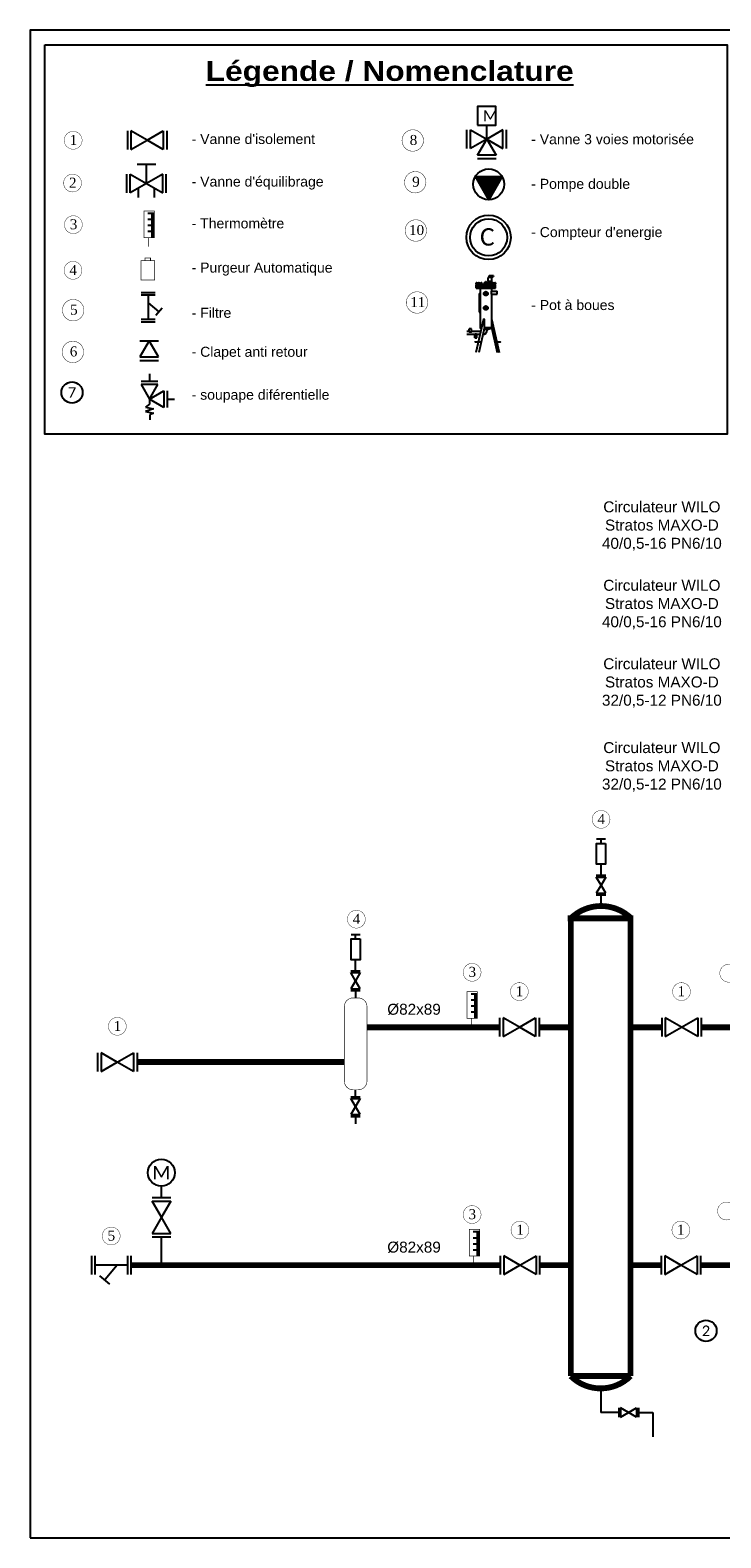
# Model space of a CAD drawing. Extents: x -18402 to 10376, y -5092 to 34139.
# Tile 1 of 78: x -18402 to -17928, y -407 to 627. Entities that reach past the tile are written whole.
import ezdxf
from ezdxf.enums import TextEntityAlignment as Align

# ---------------------------------------------------------------- set-up
doc = ezdxf.new("R2010")
doc.units = 0
for name, color, linetype in [('1', 7, 'Continuous'), ('A_SYNOPTIQUES', 3, 'Continuous'), ('CADRE', 7, 'Continuous'), ('CARTOUCHE', 125, 'Continuous'), ('Circuit Solaire', 40, 'Continuous'), ('DEPART', 1, 'Continuous'), ('MATERIELS', 7, 'Continuous'), ('RETOUR', 5, 'Continuous'), ('TEXTE', 7, 'Continuous'), ('TRAITCONSTRUCTION', 7, 'Continuous'), ('Vannes', 7, 'Continuous')]:
    doc.layers.add(name, color=color, linetype=linetype)
doc.styles.add('ARIAL', font='arial.ttf')
doc.styles.add('Isocrate', font='calibri.ttf')
doc.styles.get("Standard").update_dxf_attribs({"font": 'calibri.ttf'})

# ---------------------------------------------------------------- blocks, each defined once
blk = doc.blocks.new('thermomètre')
at = {"color": 7}
for p, q in [((0.82, 4.55), (-0.04, 4.55)), ((0.39, 4.42), (0.82, 4.42)), ((0.82, 4.28), (0.39, 4.28)), ((0.39, 4.14), (0.82, 4.14)), ((0.82, 3.72), (-0.04, 3.72)), ((0.82, 2.9), (-0.04, 2.9)), ((0.82, 4), (0.39, 4)), ((0.39, 3.86), (0.82, 3.86)), ((0.39, 3.59), (0.82, 3.59)), ((0.82, 3.45), (0.39, 3.45)), ((0.39, 3.31), (0.82, 3.31)), ((0.82, 3.17), (0.39, 3.17)), ((0.39, 3.03), (0.82, 3.03)), ((0.39, 2.76), (0.82, 2.76)), ((0.82, 2.62), (0.39, 2.62)), ((0.39, 2.48), (0.82, 2.48)), ((0.82, 2.34), (0.39, 2.34)), ((0.39, 2.2), (0.82, 2.2)), ((0.82, 2.07), (-0.04, 2.07)), ((0.39, 1.93), (0.82, 1.93)), ((0.82, 1.79), (0.39, 1.79)), ((0.39, 1.65), (0.82, 1.65)), ((0.82, 1.51), (0.39, 1.51)), ((0.39, 1.37), (0.82, 1.37))]:
    blk.add_line(p, q, dxfattribs=at)
at = {"color": 7, "const_width": 0.1}
blk.add_lwpolyline([(0.82, 1.24), (-0.6, 1.24), (-0.6, 4.9), (0.82, 4.9)], close=True, dxfattribs=at)
blk.add_lwpolyline([(0, 0), (0, 1.24)], dxfattribs=at)
blk = doc.blocks.new("vanne d'isolement")
for p, q in [((1.28, 2.7), (-1.28, 2.7)), ((1.28, 2.22), (-1.28, 2.22)), ((-1.28, 2.22), (0, 0)), ((0, 0), (1.28, 2.22)), ((-1.28, -2.22), (0, 0)), ((0, 0), (1.28, -2.22)), ((1.28, -2.22), (-1.28, -2.22)), ((1.28, -2.7), (-1.28, -2.7))]:
    blk.add_line(p, q)
blk = doc.blocks.new('vanne de réglage')
for p, q in [((-1.42, 2.57), (-3.99, 2.57)), ((-2.7, 0), (-2.7, 2.57)), ((-5.41, -1.28), (-5.41, 1.28)), ((-4.93, 1.28), (-2.7, 0)), ((-4.93, -1.28), (-4.93, 1.28)), ((-2.7, 0), (-4.93, -1.28)), ((-0.48, 1.28), (-2.7, 0)), ((-2.7, 0), (-0.48, -1.28)), ((-0.48, -1.28), (-0.48, 1.28)), ((0, -1.28), (0, 1.28)), ((-3.81, -1.93), (-3.81, -0.64)), ((-1.59, -1.93), (-1.59, -0.64))]:
    blk.add_line(p, q)
blk = doc.blocks.new('Purgeur automatique')
at = {"color": 7, "const_width": 0.09}
for points in [[(0.95, 2.64), (0.95, 0), (-0.95, 0), (-0.95, 2.64), (0.95, 2.64)], [(-0.39, 3.02), (-0.39, 2.64), (0.34, 2.64), (0.34, 3.02), (-0.39, 3.02)], [(-0.37, 3.02), (-0.37, 2.64), (0.37, 2.64), (0.37, 3.02), (-0.37, 3.02)]]:
    blk.add_lwpolyline(points, dxfattribs=at)
blk = doc.blocks.new('V3V')
at = {"layer": 'TRAITCONSTRUCTION'}
for p, q in [((-2.7, -1.28), (-2.7, 1.28)), ((-2.22, 1.28), (0, 0)), ((-2.22, -1.28), (-2.22, 1.28)), ((0, 0), (-2.22, -1.28)), ((-1.28, -2.22), (0, 0)), ((0, 0), (0, 1.92)), ((2.22, 1.28), (0, 0)), ((0, 0), (1.28, -2.22)), ((0, 0), (2.22, -1.28)), ((2.22, -1.28), (2.22, 1.28)), ((2.7, -1.28), (2.7, 1.28)), ((1.28, -2.22), (-1.28, -2.22)), ((1.28, -2.7), (-1.28, -2.7))]:
    blk.add_line(p, q, dxfattribs=at)
blk.add_lwpolyline([(-1.27, 1.92), (1.27, 1.92), (1.27, 4.47), (-1.27, 4.47)], close=True, dxfattribs=at)
at = {"layer": 'TEXTE'}
blk.add_text('M', height=1.5, dxfattribs=at).set_placement((-0.5, 2.45))
blk = doc.blocks.new('filtre')
for p, q in [((2.52, 2.59), (1.15, 1.45)), ((0, -1.28), (0, 1.28)), ((0.48, -1.28), (0.48, 1.28)), ((4.93, 0), (0.48, 0)), ((3.52, 0), (1.87, 1.98)), ((4.93, -1.28), (4.93, 1.28)), ((5.41, -1.28), (5.41, 1.28))]:
    blk.add_line(p, q)
blk = doc.blocks.new("débit d'extraction")
blk.add_circle((0, 0), 15)
at = {"style": 'Isocrate'}
blk.add_attdef('DEBIT', text='', height=12, dxfattribs=at).set_placement((0, 0), align=Align.MIDDLE_CENTER)
blk = doc.blocks.new('clapet')
for p, q in [((-1.28, 2.7), (1.28, 2.7)), ((0, 2.7), (-1.28, 0.48)), ((1.28, 0.48), (0, 2.7)), ((-1.28, 0.48), (1.28, 0.48)), ((-1.28, 0), (1.28, 0))]:
    blk.add_line(p, q)
blk = doc.blocks.new('soupape differentielle')
for p, q in [((-0.93, 7.32), (-0.05, 7.67)), ((0.93, 6.93), (-0.93, 7.32)), ((-0.05, 7.67), (-0.05, 8.82)), ((-4.05, 2.13), (-4.05, 5.98)), ((-3.33, 2.13), (-3.33, 5.98)), ((-3.33, 5.98), (0, 4.05)), ((0, 4.05), (-3.33, 2.13)), ((0, 4.05), (-1.93, 0.72)), ((-0.93, 6.3), (0.93, 6.93)), ((0.93, 5.95), (-0.93, 6.3)), ((0, 5.25), (0.93, 5.95)), ((0, 4.05), (0, 5.25)), ((1.93, 0.72), (0, 4.05)), ((-1.93, 0.72), (1.93, 0.72)), ((-1.93, 0), (1.93, 0))]:
    blk.add_line(p, q)
at = {"layer": 'MATERIELS'}
for p, q in [((-4.05, 4.05), (-5.78, 4.05)), ((0, -1.73), (0, 0))]:
    blk.add_line(p, q, dxfattribs=at)

msp = doc.modelspace()

# ---------------------------------------------------------------- hatches: boundary and pattern name
at = {"layer": 'TRAITCONSTRUCTION', "linetype": 'Continuous'}
h = msp.add_hatch(dxfattribs=at)
h.set_pattern_fill('_U', color=256, scale=3.75, angle=1665, style=0, pattern_type=0)
h.set_pattern_definition([(225, (-18488.5812, 1255.06723), (-0.33991476, 0.33991476), [])])
h.paths.add_polyline_path([(-18096.372, 526.619), (-18087.204, 510.74), (-18078.037, 526.619)])

# ---------------------------------------------------------------- linework, layer by layer
at = {"color": 7}
for p, q in [((-18311.614, -173.427), (-18311.614, -165.693)), ((-18311.614, -219.502), (-18311.614, -200.458))]:
    msp.add_line(p, q, dxfattribs=at)
for points, const_width in [([(-18146.64, 551.34, 1), (-18131.94, 551.34, 1)], 0.3), ([(-18378.199, 551.466, 1), (-18365.949, 551.466, 1)], 0.25), ([(-18378.607, 522.152, 1), (-18366.357, 522.152, 1)], 0.25), ([(-18144.942, 522.716, 1), (-18130.242, 522.716, 1)], 0.3), ([(-18378.065, 493.631, 1), (-18365.815, 493.631, 1)], 0.25), ([(-18144.534, 489.623, 1), (-18129.834, 489.623, 1)], 0.3), ([(-18378.298, 462.311, 1), (-18366.048, 462.311, 1)], 0.25), ([(-18143.696, 440.255, 1), (-18128.996, 440.255, 1)], 0.3), ([(-18379.439, 435.003, 1), (-18364.739, 435.003, 1)], 0.3), ([(-18379.638, 406.379, 1), (-18364.938, 406.379, 1)], 0.3), ([(-18016.329, 85.857, 1), (-18004.079, 85.857, 1)], 0.25), ([(-18184.07, 17.417, 1), (-18171.82, 17.417, 1)], 0.25), ([(-18104.727, -19.01, 1), (-18092.477, -19.01, 1)], 0.25), ([(-17928.809, -19.631, 1), (-17916.559, -19.631, 1)], 0.25), ([(-18072.343, -32.232, 1), (-18060.093, -32.232, 1)], 0.25), ([(-17948.962, -32.232, -1), (-17961.212, -32.232, -1)], 0.25), ([(-18347.923, -56.045, 1), (-18335.673, -56.045, 1)], 0.25), ([(-18104.727, -185.12, 1), (-18092.477, -185.12, 1)], 0.25), ([(-17930.342, -182.713, 1), (-17918.092, -182.713, 1)], 0.25), ([(-18352.137, -199.828, 1), (-18339.887, -199.828, 1)], 0.25), ([(-18071.943, -195.749, 1), (-18059.693, -195.749, 1)], 0.25), ([(-17949.361, -195.749, -1), (-17961.611, -195.749, -1)], 0.25)]:
    msp.add_lwpolyline(points, format="xyb", close=True, dxfattribs=dict(at, const_width=const_width))
at = {"color": 7, "const_width": 0.39}
for points in [[(-18178.439, -36.557), (-18180.19, -36.557, 0.41421356), (-18186.19, -42.557), (-18186.19, -51.023)], [(-18178.439, -36.557), (-18176.689, -36.557, -0.41421356), (-18170.689, -42.557), (-18170.689, -48.784)], [(-18178.439, -99.572), (-18180.19, -99.572, -0.41421356), (-18186.19, -93.572), (-18186.19, -51.023)], [(-18178.439, -99.572), (-18176.689, -99.572, 0.41421356), (-18170.689, -93.572), (-18170.689, -48.784)]]:
    msp.add_lwpolyline(points, format="xyb", dxfattribs=at)
at = {"color": 7}
msp.add_circle((-18311.614, -156.412), 9.281, dxfattribs=at)
at = {"layer": '1', "color": 7}
for p, q in [((-18087.781, 454.648), (-18087.593, 455.116)), ((-18087.593, 455.116), (-18087.593, 457.085)), ((-18085.156, 457.32), (-18087.359, 457.32)), ((-18086.908, 458.503), (-18087.312, 457.32)), ((-18084.406, 458.632), (-18086.698, 458.632)), ((-18085.156, 455.116), (-18085.156, 457.273)), ((-18084.968, 454.648), (-18085.156, 455.116)), ((-18084.921, 457.882), (-18084.406, 457.882)), ((-18084.406, 457.882), (-18084.406, 458.632)), ((-18084.406, 458.538), (-18084.312, 458.445)), ((-18084.312, 458.07), (-18084.406, 457.976)), ((-18084.312, 458.445), (-18084.312, 458.07)), ((-18084.031, 458.445), (-18084.312, 458.445)), ((-18084.312, 458.07), (-18084.031, 458.07)), ((-18084.031, 458.445), (-18084.031, 458.07)), ((-18082.516, 452.491), (-18095.875, 452.491)), ((-18095.875, 451.366), (-18095.875, 452.491)), ((-18082.516, 451.366), (-18095.875, 451.366)), ((-18082.516, 451.273), (-18095.875, 451.273)), ((-18095.875, 450.148), (-18095.875, 451.273)), ((-18095.875, 450.148), (-18082.516, 450.148)), ((-18094.164, 452.629), (-18095.477, 452.629)), ((-18095.477, 452.629), (-18095.477, 452.491)), ((-18095.214, 452.629), (-18095.214, 452.8)), ((-18095.083, 453.482), (-18095.05, 453.515)), ((-18095.083, 453.294), (-18095.083, 453.482)), ((-18095.083, 453.482), (-18094.558, 453.482)), ((-18094.821, 453.482), (-18095.083, 453.449)), ((-18094.558, 453.449), (-18095.083, 453.384)), ((-18094.558, 453.384), (-18095.083, 453.318)), ((-18095.05, 453.515), (-18094.591, 453.515)), ((-18095.005, 453.285), (-18094.636, 453.285)), ((-18094.558, 453.318), (-18094.821, 453.285)), ((-18094.558, 453.482), (-18094.591, 453.515)), ((-18094.558, 453.294), (-18094.558, 453.482)), ((-18094.427, 452.826), (-18094.427, 452.76)), ((-18094.427, 452.629), (-18094.427, 452.8)), ((-18094.164, 452.629), (-18094.164, 452.491)), ((-18093.843, 446.398), (-18093.843, 433.741)), ((-18093.843, 446.398), (-18093.14, 446.398)), ((-18092.484, 452.629), (-18093.796, 452.629)), ((-18093.796, 452.629), (-18093.796, 452.491)), ((-18093.534, 452.629), (-18093.534, 452.8)), ((-18093.403, 453.482), (-18093.37, 453.515)), ((-18093.403, 453.294), (-18093.403, 453.482)), ((-18093.403, 453.482), (-18092.878, 453.482)), ((-18093.14, 453.482), (-18093.403, 453.449)), ((-18092.878, 453.449), (-18093.403, 453.384)), ((-18092.878, 453.384), (-18093.403, 453.318)), ((-18093.37, 453.515), (-18092.91, 453.515)), ((-18093.325, 453.285), (-18092.955, 453.285)), ((-18092.878, 453.318), (-18093.14, 453.285)), ((-18093.14, 450.148), (-18093.14, 423.148)), ((-18092.878, 453.482), (-18092.91, 453.515)), ((-18092.878, 453.294), (-18092.878, 453.482)), ((-18092.746, 452.826), (-18092.746, 452.76)), ((-18092.746, 452.629), (-18092.746, 452.8)), ((-18092.484, 452.629), (-18092.484, 452.491)), ((-18089.899, 445.554), (-18089.289, 446.351)), ((-18089.899, 445.554), (-18089.196, 446.257)), ((-18089.852, 452.629), (-18089.852, 452.491)), ((-18088.539, 452.629), (-18089.852, 452.629)), ((-18089.589, 452.629), (-18089.589, 452.8)), ((-18089.458, 453.482), (-18089.425, 453.515)), ((-18089.196, 453.482), (-18089.458, 453.449)), ((-18089.458, 453.482), (-18088.933, 453.482)), ((-18089.458, 453.294), (-18089.458, 453.482)), ((-18088.933, 453.449), (-18089.458, 453.384)), ((-18088.933, 453.384), (-18089.458, 453.318)), ((-18089.425, 453.515), (-18088.966, 453.515)), ((-18089.383, 453.515), (-18089.383, 454.366)), ((-18089.38, 453.285), (-18089.011, 453.285)), ((-18088.933, 453.318), (-18089.196, 453.285)), ((-18089.008, 453.515), (-18089.008, 454.366)), ((-18088.933, 453.482), (-18088.966, 453.515)), ((-18088.933, 453.294), (-18088.933, 453.482)), ((-18088.802, 452.826), (-18088.802, 452.76)), ((-18088.802, 452.629), (-18088.802, 452.8)), ((-18088.539, 452.629), (-18088.539, 452.491)), ((-18087.781, 454.648), (-18087.781, 454.554)), ((-18084.968, 454.648), (-18087.781, 454.648)), ((-18087.687, 454.46), (-18087.781, 454.554)), ((-18087.781, 454.554), (-18084.968, 454.554)), ((-18085.062, 454.46), (-18087.687, 454.46)), ((-18087.687, 454.46), (-18087.687, 453.991)), ((-18087.687, 453.991), (-18085.079, 453.991)), ((-18087.321, 453.991), (-18087.321, 453.288)), ((-18087.321, 453.288), (-18086.357, 453.288)), ((-18086.875, 453.288), (-18086.875, 452.491)), ((-18085.907, 452.629), (-18084.595, 452.629)), ((-18085.907, 452.629), (-18085.907, 452.491)), ((-18085.645, 452.826), (-18085.645, 452.76)), ((-18085.645, 452.629), (-18085.645, 452.8)), ((-18085.514, 453.482), (-18085.481, 453.515)), ((-18084.989, 453.482), (-18085.514, 453.482)), ((-18085.514, 453.294), (-18085.514, 453.482)), ((-18085.514, 453.449), (-18084.989, 453.384)), ((-18085.514, 453.384), (-18084.989, 453.318)), ((-18085.514, 453.318), (-18085.251, 453.285)), ((-18085.021, 453.515), (-18085.481, 453.515)), ((-18085.446, 453.991), (-18085.446, 453.515)), ((-18085.066, 453.285), (-18085.436, 453.285)), ((-18085.251, 453.482), (-18084.989, 453.449)), ((-18085.251, 450.148), (-18085.251, 448.507)), ((-18085.251, 450.148), (-18085.251, 448.038)), ((-18085.251, 448.038), (-18081.499, 448.038)), ((-18085.251, 446.07), (-18085.251, 423.148)), ((-18085.251, 446.07), (-18081.499, 446.07)), ((-18085.068, 454.46), (-18085.165, 454.46)), ((-18085.079, 454.46), (-18085.079, 453.991)), ((-18085.062, 454.46), (-18084.968, 454.554)), ((-18084.989, 453.482), (-18085.021, 453.515)), ((-18084.989, 453.294), (-18084.989, 453.482)), ((-18084.968, 454.554), (-18084.968, 454.648)), ((-18084.857, 452.629), (-18084.857, 452.8)), ((-18084.595, 452.629), (-18084.595, 452.491)), ((-18084.227, 452.629), (-18082.914, 452.629)), ((-18084.227, 452.629), (-18084.227, 452.491)), ((-18083.964, 452.826), (-18083.964, 452.76)), ((-18083.964, 452.629), (-18083.964, 452.8)), ((-18083.833, 453.482), (-18083.8, 453.515)), ((-18083.308, 453.482), (-18083.833, 453.482)), ((-18083.833, 453.294), (-18083.833, 453.482)), ((-18083.833, 453.449), (-18083.308, 453.384)), ((-18083.833, 453.384), (-18083.308, 453.318)), ((-18083.833, 453.318), (-18083.571, 453.285)), ((-18083.341, 453.515), (-18083.8, 453.515)), ((-18083.386, 453.285), (-18083.755, 453.285)), ((-18083.571, 453.482), (-18083.308, 453.449)), ((-18083.308, 453.482), (-18083.341, 453.515)), ((-18083.308, 453.294), (-18083.308, 453.482)), ((-18083.177, 452.629), (-18083.177, 452.8)), ((-18082.914, 452.629), (-18082.914, 452.491)), ((-18082.516, 451.366), (-18082.516, 452.491)), ((-18082.516, 450.148), (-18082.516, 451.273)), ((-18089.899, 435.757), (-18089.289, 436.554)), ((-18089.899, 435.757), (-18089.196, 436.46)), ((-18090.81, 428.866), (-18095.952, 406.038)), ((-18093.843, 433.741), (-18093.14, 433.741)), ((-18090.039, 428.866), (-18090.81, 428.866)), ((-18090.039, 423.335), (-18090.039, 428.866)), ((-18085.251, 428.96), (-18080.088, 406.038)), ((-18100.56, 420.288), (-18102.226, 420.288)), ((-18096.646, 418.32), (-18102.226, 418.32)), ((-18098.967, 422.163), (-18100.56, 422.163)), ((-18100.56, 420.288), (-18100.56, 422.163)), ((-18098.967, 420.288), (-18098.967, 422.163)), ((-18092.742, 420.288), (-18098.967, 420.288)), ((-18096.646, 415.967), (-18096.646, 418.32)), ((-18093.186, 418.32), (-18095.381, 418.32)), ((-18095.381, 415.967), (-18095.381, 418.32)), ((-18090.041, 423.335), (-18093.936, 406.038)), ((-18093.14, 423.148), (-18092.098, 423.148)), ((-18090.18, 421.554), (-18090.18, 421.968)), ((-18090.083, 423.148), (-18085.251, 423.148)), ((-18088.211, 421.46), (-18088.211, 421.968)), ((-18085.25, 423.335), (-18081.354, 406.038))]:
    msp.add_line(p, q, dxfattribs=at)
for points in [[(-18085.251, 448.038, 0.2098004), (-18085.37, 447.986, 0.0951897), (-18085.516, 447.75, 0.0519151), (-18085.594, 447.456, 0.0391463), (-18085.626, 447.054, 0.0391463), (-18085.594, 446.652, 0.051915), (-18085.516, 446.358, 0.0951896), (-18085.37, 446.122, 0.2098002), (-18085.251, 446.07, 0.2098001)], [(-18100.56, 420.288, 0.2429553), (-18100.524, 420.218, 0.0830392), (-18100.327, 420.123, 0.0412287), (-18100.091, 420.074, 0.0303168), (-18099.764, 420.054, 0.0303168), (-18099.436, 420.074, 0.0412287), (-18099.2, 420.123, 0.0830391), (-18099.003, 420.218, 0.242955), (-18098.967, 420.288, 0.242955)], [(-18095.381, 418.32, 0.242032), (-18095.41, 418.376, 0.0834128), (-18095.566, 418.452, 0.0415079), (-18095.754, 418.491, 0.0305393), (-18096.014, 418.507, 0.0305393), (-18096.273, 418.491, 0.0415078), (-18096.461, 418.452, 0.0834125), (-18096.617, 418.376, 0.2420311), (-18096.646, 418.32, 0.2420322)], [(-18093.14, 423.148, 0.2158598), (-18092.992, 422.82, 0.0885601), (-18092.27, 422.384, 0.044436)], [(-18090.345, 421.982, 0.0368009), (-18088.454, 421.943, 0.042955), (-18086.848, 422.168, 0.0814793), (-18085.489, 422.723, 0.2608427), (-18085.251, 423.148, 0.2608415)]]:
    msp.add_lwpolyline(points, format="xyb", dxfattribs=at)
for points in [[(-18096.555, 412.952), (-18096.555, 413.186), (-18093.367, 413.186), (-18093.367, 412.952)], [(-18081.759, 412.952), (-18081.759, 413.186), (-18079.415, 413.186), (-18079.415, 412.952)]]:
    msp.add_lwpolyline(points, close=True, dxfattribs=at)
for centre, radius in [((-18089.196, 446.351), 1.406), ((-18089.196, 446.351), 1.219), ((-18089.758, 445.413), 0.0938), ((-18089.196, 446.351), 0.0938), ((-18089.196, 447.429), 0.0469), ((-18088.633, 445.413), 0.0938), ((-18089.196, 436.554), 1.406), ((-18089.196, 436.554), 1.219), ((-18089.758, 435.616), 0.0938), ((-18089.196, 436.554), 0.0938), ((-18089.196, 437.632), 0.0469), ((-18088.633, 435.616), 0.0938)]:
    msp.add_circle(centre, radius, dxfattribs=at)
for centre, radius, start, end in [((-18087.359, 457.085), 0.234, 90.000002, 180.000005), ((-18086.698, 458.398), 0.234, 90.000002, 153.434954), ((-18084.346, 457.311), 0.811, 135.211641, 182.713339), ((-18095.641, 453.449), 0.328, 12.020009, 278.627622), ((-18095.542, 452.8), 0.328, 0, 98.626928), ((-18095.005, 453.613), 0.328, 194.477506, 270.000001), ((-18094.636, 453.613), 0.328, 270.000001, 345.522495), ((-18094.099, 452.8), 0.328, 81.373071, 180.000005), ((-18094, 453.449), 0.328, 86.518785, 168.363289), ((-18093.96, 453.449), 0.328, 12.020009, 278.627622), ((-18094, 453.449), 0.328, 261.373144, 273.481211), ((-18093.862, 452.8), 0.328, 0, 98.626928), ((-18093.325, 453.613), 0.328, 194.477506, 270.000001), ((-18092.955, 453.613), 0.328, 270.000001, 345.522495), ((-18092.418, 452.8), 0.328, 81.373071, 180.000005), ((-18092.32, 453.449), 0.328, 261.373144, 168.363289), ((-18090.016, 453.449), 0.328, 12.020009, 281.621677), ((-18089.917, 452.8), 0.328, 0, 98.626928), ((-18089.38, 453.613), 0.328, 194.477506, 270.000001), ((-18089.196, 454.366), 0.188, 0, 180.000005), ((-18089.011, 453.613), 0.328, 270.000001, 345.522495), ((-18088.474, 452.8), 0.328, 81.373071, 180.000005), ((-18088.375, 453.449), 0.328, 261.373144, 168.363289), ((-18086.071, 453.449), 0.328, 11.636711, 278.626857), ((-18085.973, 452.8), 0.328, 359.999983, 98.626928), ((-18085.436, 453.613), 0.328, 194.477506, 270.000001), ((-18085.066, 453.613), 0.328, 270.000001, 345.522495), ((-18084.529, 452.8), 0.328, 81.373071, 180.000005), ((-18084.431, 453.449), 0.328, 261.372379, 167.979992), ((-18084.391, 453.449), 0.328, 11.636711, 93.481213), ((-18084.391, 453.449), 0.328, 266.51879, 278.626857), ((-18084.292, 452.8), 0.328, 359.999983, 98.626928), ((-18083.755, 453.613), 0.328, 194.477506, 270.000001), ((-18083.386, 453.613), 0.328, 270.000001, 345.522495), ((-18082.849, 452.8), 0.328, 81.373071, 180.000005), ((-18082.75, 453.449), 0.328, 261.372379, 167.979992), ((-18091.352, 421.46), 3.141, 273.335865, 0.000003), ((-18091.446, 421.554), 1.266, 307.996589, 0.000003)]:
    msp.add_arc(centre, radius, start, end, dxfattribs=at)
at = {"layer": 'A_SYNOPTIQUES', "color": 0}
for radius in [15.194, 12.689]:
    msp.add_circle((-18087.307, 484.917), radius, dxfattribs=at)
at = {"layer": 'CADRE'}
msp.add_lwpolyline([(-18401.552, -406.786), (-17259.116, -406.786), (-17259.116, 626.996), (-18401.552, 626.996)], close=True, dxfattribs=at)
at = {"layer": 'CARTOUCHE', "color": 7}
msp.add_lwpolyline([(-18391.552, 616.996), (-17923.819, 616.996), (-17923.819, 349.965), (-18391.552, 349.965)], close=True, dxfattribs=at)
at = {"layer": 'DEPART', "const_width": 4}
for points in [[(-18170.689, -56.723), (-18079.733, -56.723)], [(-18030.974, -56.723), (-18052.703, -56.723)], [(-17968.602, -56.723), (-17990.036, -56.723)], [(-17374.528, -56.723), (-17941.572, -56.723)], [(-18328.283, -80.536), (-18186.19, -80.536)]]:
    msp.add_lwpolyline(points, dxfattribs=at)
at = {"layer": 'RETOUR', "const_width": 4}
for points in [[(-18079.334, -219.805), (-18332.498, -219.805)], [(-18052.303, -219.805), (-18030.974, -219.805)], [(-17990.036, -219.805), (-17969.002, -219.805)], [(-17941.971, -219.805), (-17869.244, -219.805)]]:
    msp.add_lwpolyline(points, dxfattribs=at)
at = {"layer": 'TRAITCONSTRUCTION'}
for p, q in [((-18081.499, 446.07), (-18081.499, 448.038)), ((-18096.646, 415.967), (-18095.381, 415.967)), ((-18013.305, 72.577), (-18007.192, 72.577)), ((-18010.249, 69.407), (-18010.249, 72.577)), ((-18010.249, 47.514), (-18010.249, 55.065)), ((-18013.457, 47.514), (-18007.04, 47.514)), ((-18013.457, 46.314), (-18007.04, 46.314)), ((-18010.249, 40.756), (-18013.457, 46.314)), ((-18007.04, 46.314), (-18010.249, 40.756)), ((-18010.249, 40.756), (-18013.457, 35.199)), ((-18013.457, 35.199), (-18007.04, 35.199)), ((-18013.457, 33.999), (-18007.04, 33.999)), ((-18007.04, 35.199), (-18010.249, 40.756)), ((-18010.249, 26.448), (-18010.249, 33.999)), ((-18181.496, 7.014), (-18175.383, 7.014)), ((-18178.439, 3.844), (-18178.439, 7.014)), ((-18181.648, -18.048), (-18175.231, -18.048)), ((-18181.648, -19.248), (-18175.231, -19.248)), ((-18178.439, -24.806), (-18181.648, -19.248)), ((-18178.439, -18.048), (-18178.439, -10.497)), ((-18175.231, -19.248), (-18178.439, -24.806)), ((-18178.439, -24.806), (-18181.648, -30.363)), ((-18181.648, -30.363), (-18175.231, -30.363)), ((-18175.231, -30.363), (-18178.439, -24.806)), ((-18181.648, -31.563), (-18175.231, -31.563)), ((-18178.439, -31.563), (-18178.439, -36.557)), ((-18178.439, -104.301), (-18178.439, -99.572)), ((-18181.648, -104.301), (-18175.231, -104.301)), ((-18181.648, -105.501), (-18175.231, -105.501)), ((-18178.439, -111.059), (-18181.648, -105.501)), ((-18178.439, -111.059), (-18181.648, -116.617)), ((-18175.231, -105.501), (-18178.439, -111.059)), ((-18175.231, -116.617), (-18178.439, -111.059)), ((-18181.648, -116.617), (-18175.231, -116.617)), ((-18181.648, -117.817), (-18175.231, -117.817)), ((-18178.439, -117.817), (-18178.439, -122.811)), ((-18010.263, -304.33), (-18010.263, -320.847)), ((-17998.123, -317.638), (-17998.123, -324.056)), ((-17996.923, -317.638), (-17996.923, -324.056)), ((-17991.366, -320.847), (-17996.923, -317.638)), ((-17991.366, -320.847), (-17985.808, -317.638)), ((-17985.808, -317.638), (-17985.808, -324.056)), ((-17984.608, -317.638), (-17984.608, -324.056)), ((-17998.123, -320.847), (-18010.263, -320.847)), ((-17996.923, -324.056), (-17991.366, -320.847)), ((-17985.808, -324.056), (-17991.366, -320.847)), ((-17984.608, -320.847), (-17974.62, -320.847)), ((-17974.62, -320.847), (-17974.62, -337.42))]:
    msp.add_line(p, q, dxfattribs=at)
at = {"layer": 'TRAITCONSTRUCTION', "color": 7}
for p, q in [((-18079.733, -50.306), (-18079.733, -63.14)), ((-18077.333, -50.306), (-18077.333, -63.14)), ((-18066.218, -56.723), (-18077.333, -50.306)), ((-18066.218, -56.723), (-18055.103, -50.306)), ((-18055.103, -50.306), (-18055.103, -63.14)), ((-18052.703, -50.306), (-18052.703, -63.14)), ((-17968.602, -50.306), (-17968.602, -63.14)), ((-17966.202, -50.306), (-17966.202, -63.14)), ((-17955.087, -56.723), (-17966.202, -50.306)), ((-17955.087, -56.723), (-17943.972, -50.306)), ((-17943.972, -50.306), (-17943.972, -63.14)), ((-17941.572, -50.306), (-17941.572, -63.14)), ((-18077.333, -63.14), (-18066.218, -56.723)), ((-18055.103, -63.14), (-18066.218, -56.723)), ((-17966.202, -63.14), (-17955.087, -56.723)), ((-17943.972, -63.14), (-17955.087, -56.723)), ((-18355.313, -74.118), (-18355.313, -86.953)), ((-18352.913, -74.118), (-18352.913, -86.953)), ((-18341.798, -80.536), (-18352.913, -74.118)), ((-18352.913, -86.953), (-18341.798, -80.536)), ((-18341.798, -80.536), (-18330.683, -74.118)), ((-18330.683, -86.953), (-18341.798, -80.536)), ((-18330.683, -74.118), (-18330.683, -86.953)), ((-18328.283, -74.118), (-18328.283, -86.953)), ((-18318.031, -173.427), (-18305.197, -173.427)), ((-18318.031, -175.827), (-18305.197, -175.827)), ((-18311.614, -186.943), (-18318.031, -175.827)), ((-18305.197, -175.827), (-18311.614, -186.943)), ((-18311.614, -186.943), (-18318.031, -198.058)), ((-18305.197, -198.058), (-18311.614, -186.943)), ((-18318.031, -198.058), (-18305.197, -198.058)), ((-18318.031, -200.458), (-18305.197, -200.458)), ((-18079.334, -213.387), (-18079.334, -226.222)), ((-18076.934, -213.387), (-18076.934, -226.222)), ((-18065.818, -219.805), (-18076.934, -213.387)), ((-18065.818, -219.805), (-18054.703, -213.387)), ((-18054.703, -213.387), (-18054.703, -226.222)), ((-18052.303, -213.387), (-18052.303, -226.222)), ((-17969.002, -213.387), (-17969.002, -226.222)), ((-17966.602, -213.387), (-17966.602, -226.222)), ((-17955.486, -219.805), (-17966.602, -213.387)), ((-17955.486, -219.805), (-17944.371, -213.387)), ((-17944.371, -213.387), (-17944.371, -226.222)), ((-17941.971, -213.387), (-17941.971, -226.222)), ((-18076.934, -226.222), (-18065.818, -219.805)), ((-18054.703, -226.222), (-18065.818, -219.805)), ((-17966.602, -226.222), (-17955.486, -219.805)), ((-17944.371, -226.222), (-17955.486, -219.805))]:
    msp.add_line(p, q, dxfattribs=at)
at = {"layer": 'TRAITCONSTRUCTION'}
for points in [[(-18078.037, 526.619), (-18087.204, 510.74), (-18096.372, 526.619)], [(-18007.192, 69.407), (-18007.192, 55.065), (-18013.305, 55.065), (-18013.305, 69.407)], [(-18175.383, 3.844), (-18175.383, -10.497), (-18181.496, -10.497), (-18181.496, 3.844)]]:
    msp.add_lwpolyline(points, close=True, dxfattribs=at)
at = {"layer": 'TRAITCONSTRUCTION', "const_width": 4}
for points in [[(-18030.974, 17.968, -0.40914141), (-17989.523, 17.968)], [(-18030.974, -295.852, 0.41417617), (-17990.036, -295.852)]]:
    msp.add_lwpolyline(points, format="xyb", dxfattribs=at)
for points in [[(-18033.163, 17.968), (-17988.039, 17.968)], [(-18030.974, -295.852), (-18030.974, 17.968)], [(-17990.036, 17.968), (-17990.036, -295.852)], [(-17990.036, -295.852), (-18030.974, -295.852)]]:
    msp.add_lwpolyline(points, dxfattribs=at)
at = {"layer": 'TRAITCONSTRUCTION'}
msp.add_circle((-18087.204, 521.326), 10.586, dxfattribs=at)

# ---------------------------------------------------------------- block references
ref = msp.add_blockref("débit d'extraction", (-18372.866, 378.531), dxfattribs=dict(xscale=0.4845256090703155, yscale=0.4845256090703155, zscale=0.4845256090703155))
ref.add_attrib('DEBIT', '7', dxfattribs={"height": 7.268, "style": 'Isocrate'}).set_placement((-18372.866, 378.531), align=Align.MIDDLE)
ref = msp.add_blockref("débit d'extraction", (-17938.302, -264.811), dxfattribs=dict(xscale=0.4845256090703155, yscale=0.4845256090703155, zscale=0.4845256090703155))
ref.add_attrib('DEBIT', '2', dxfattribs={"height": 7.268, "style": 'Isocrate'}).set_placement((-17938.302, -264.811), align=Align.MIDDLE)
at = {"layer": 'Circuit Solaire', "xscale": 5, "yscale": 5, "zscale": 5}
for name, p in [('V3V', (-18088.608, 552.331)), ('Purgeur automatique', (-18320.891, 455.705))]:
    msp.add_blockref(name, p, dxfattribs=at)
at = {"layer": 'MATERIELS'}
for name, p, xscale, yscale, zscale, rotation in [('filtre', (-18320.743, 426.936), -3.75000000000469, 3.75000000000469, 3.75000000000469, 270), ('clapet', (-18319.984, 400.553), 5.000000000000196, 5.000000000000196, 5.000000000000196, 359.9903870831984), ('soupape differentielle', (-18319.736, 386.118), 2.976190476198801, 2.976190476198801, 2.976190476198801, 180)]:
    msp.add_blockref(name, p, dxfattribs=dict(at, xscale=xscale, yscale=yscale, zscale=zscale, rotation=rotation))
at = {"layer": 'Vannes', "yscale": 5, "zscale": 5}
for name, p, xscale, rotation in [("vanne d'isolement", (-18321.392, 551.466), 5, 90), ('filtre', (-18359.528, -219.805), -5, 180)]:
    msp.add_blockref(name, p, dxfattribs=dict(at, xscale=xscale, rotation=rotation))
at = {"layer": 'Vannes', "xscale": 5, "yscale": 5, "zscale": 5}
for name, p in [('vanne de réglage', (-18308.285, 521.916)), ('thermomètre', (-18320.592, 478.535)), ('thermomètre', (-18099.131, -56.723)), ('thermomètre', (-18097.598, -219.805))]:
    msp.add_blockref(name, p, dxfattribs=at)

# ---------------------------------------------------------------- texts
at = {"color": 7}
msp.add_text('M', height=9.281, dxfattribs=at).set_placement((-18311.614, -156.412), align=Align.MIDDLE)
at = {"insert": (-18155.106, 596.9), "char_height": 13.5828, "width": 937.42887, "attachment_point": 5}
msp.add_mtext('{\\fArial Black|b0|i0|c0|p34;\\LLégende / Nomenclature}', dxfattribs=at)
at = {"style": 'ARIAL'}
for s, insert, char_height, width, attachment_point in [('{\\fTimes New Roman|b0|i0|c0|p18;\\C7;1}', (-18371.937, 551.717), 6.875, 137.20598, 5), ("- Vanne d'isolement", (-18290.88, 552.311), 6.875, 137.20598, 4), ('{\\fTimes New Roman|b0|i0|c0|p18;\\C7;8}', (-18138.788, 551.64), 6.875, 137.20598, 5), ('- Vanne 3 voies motorisée', (-18058.096, 552.184), 6.875, 137.20598, 4), ("- Vanne d'équilibrage ", (-18290.88, 522.152), 6.875, 137.20598, 4), ('{\\fTimes New Roman|b0|i0|c0|p18;\\C7;2}', (-18372.345, 522.402), 6.875, 137.20598, 5), ('{\\fTimes New Roman|b0|i0|c0|p18;\\C7;9}', (-18137.09, 523.016), 6.875, 137.20598, 5), ('- Pompe double', (-18058.096, 520.577), 6.875, 137.20598, 4), ('{\\fTimes New Roman|b0|i0|c0|p18;\\C7;3}', (-18371.803, 493.881), 6.875, 137.20598, 5), ('- Thermomètre', (-18290.88, 494.468), 6.875, 137.20598, 4), ('{\\fTimes New Roman|b0|i0|c0|p18;\\C7;10}', (-18136.682, 489.923), 6.875, 137.20598, 5), ("- Compteur d'energie", (-18058.096, 487.484), 6.875, 137.20598, 4), ('{\\fTimes New Roman|b0|i0|c0|p18;\\C7;4}', (-18372.036, 462.561), 6.875, 137.20598, 5), ('- Purgeur Automatique', (-18290.88, 463.155), 6.875, 137.20598, 4), ('{\\fTimes New Roman|b0|i0|c0|p18;\\C7;5}', (-18371.587, 435.303), 6.875, 137.20598, 5), ('- Filtre', (-18290.88, 433.139), 6.875, 137.20598, 4), ('{\\fTimes New Roman|b0|i0|c0|p18;\\C7;11}', (-18135.844, 440.556), 6.875, 137.20598, 5), ('- Pot à boues', (-18058.096, 438.473), 6.875, 137.20598, 4), ('{\\fTimes New Roman|b0|i0|c0|p18;\\C7;6}', (-18371.786, 406.679), 6.875, 137.20598, 5), ('- Clapet anti retour', (-18290.88, 405.431), 6.875, 137.20598, 4), ('- soupape diférentielle', (-18290.88, 375.992), 6.875, 137.20598, 4), ('\\A1;\\PCirculateur WILO\\PStratos MAXO-D 40/0,5-16 PN6/10', (-17968.523, 293.201), 7.5, 85.00406, 5), ('\\A1;\\PCirculateur WILO\\PStratos MAXO-D 40/0,5-16 PN6/10', (-17968.523, 239.404), 7.5, 85.00406, 5), ('\\A1;\\PCirculateur WILO\\PStratos MAXO-D 32/0,5-12 PN6/10', (-17968.523, 185.607), 7.5, 85.00406, 5), ('\\A1;\\PCirculateur WILO\\PStratos MAXO-D 32/0,5-12 PN6/10', (-17968.523, 128.108), 7.5, 85.00406, 5), ('{\\fTimes New Roman|b0|i0|c0|p18;\\C7;4}', (-18010.067, 86.108), 6.875, 137.20598, 5), ('{\\fTimes New Roman|b0|i0|c0|p18;\\C7;4}', (-18177.808, 17.667), 6.875, 137.20598, 5), ('{\\fTimes New Roman|b0|i0|c0|p18;\\C7;3}', (-18098.465, -18.76), 6.875, 137.20598, 5), ('{\\fTimes New Roman|b0|i0|c0|p18;\\C7;1}', (-18066.081, -31.982), 6.875, 137.20598, 5), ('{\\fTimes New Roman|b0|i0|c0|p18;\\C7;1}', (-17955.224, -31.982), 6.875, 137.20598, 5), ('%%C82x89', (-18138.412, -44.491), 7.5, 51.36073, 5), ('{\\fTimes New Roman|b0|i0|c0|p18;\\C7;1}', (-18341.661, -55.794), 6.875, 137.20598, 5), ('{\\fTimes New Roman|b0|i0|c0|p18;\\C7;3}', (-18098.465, -184.87), 6.875, 137.20598, 5), ('{\\fTimes New Roman|b0|i0|c0|p18;\\C7;5}', (-18345.875, -199.578), 6.875, 137.20598, 5), ('{\\fTimes New Roman|b0|i0|c0|p18;\\C7;1}', (-18065.681, -195.499), 6.875, 137.20598, 5), ('{\\fTimes New Roman|b0|i0|c0|p18;\\C7;1}', (-17955.623, -195.499), 6.875, 137.20598, 5), ('%%C82x89', (-18138.412, -207.573), 7.5, 51.36073, 5)]:
    msp.add_mtext(s, dxfattribs=dict(at, insert=insert, char_height=char_height, width=width, attachment_point=attachment_point))
at = {"layer": 'A_SYNOPTIQUES', "color": 0, "linetype": 'Continuous'}
msp.add_text('C', height=11.969, rotation=359.996472, dxfattribs=at).set_placement((-18093.15, 479.235))

doc.saveas('drawing.dxf')
